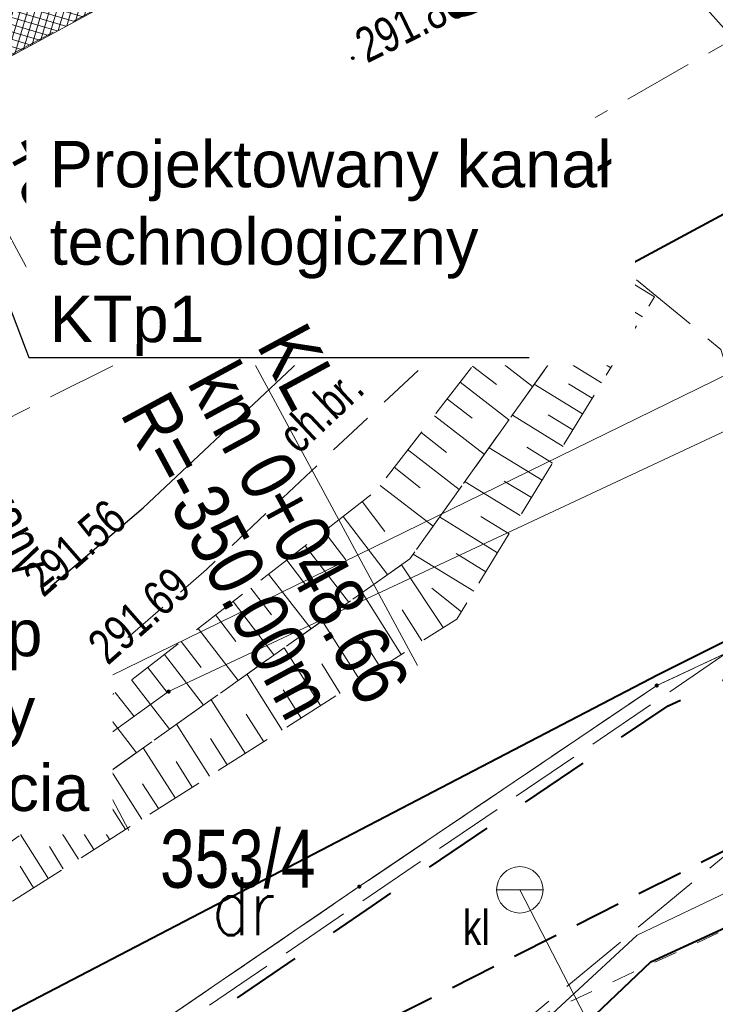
# Model space of a CAD drawing. Header units: metres. Extents: x 7437415 to 7437762, y 5556624 to 5556902.
# Tile 15 of 47: x 7437565 to 7437580, y 5556682 to 5556703. Entities that reach past the tile are written whole.
import ezdxf
from ezdxf import colors
from ezdxf.entities.mleader import LeaderData, LeaderLine
from ezdxf.math import Vec2, Vec3

# ---------------------------------------------------------------- set-up
doc = ezdxf.new("R2010")
doc.units = ezdxf.units.M
doc.header["$MEASUREMENT"] = 0
for name, pattern in [('BUBZ01-500', [1.75, 1.25, -0.5]), ('EGBK02-500', [2, 1.5, -0.5]), ('EGBO02-500', [2.5, 1.5, -1]), ('EGBU01-500', [1, 0.5, -0.5]), ('KTCR02-500', [1.5, 1, -0.5]), ('KTJZ01-500', [2, 1.5, -0.5])]:
    doc.linetypes.add(name, pattern=pattern)
doc.layers.get('0').update_dxf_attribs({"color": 250, "lineweight": 5})
for name, color, linetype, lineweight in [('203-Punkt załamania granicy działki nie stabilizowany', 7, 'Continuous', 5), ('BUBZ01', 250, 'Continuous', 5), ('BUIB02_01', 250, 'Continuous', 5), ('BUIB05_01', 250, 'Continuous', 5), ('D_kilometraz', 7, 'Continuous', 13), ('D_kraweznik', 7, 'Continuous', 20), ('D_opis trasy', 7, 'Continuous', 13), ('D_opisy', 7, 'Continuous', 13), ('DS_chodniki', 4, 'Continuous', 0), ('DS_pobocze', 1, 'Continuous', 0), ('EGBD03', 250, 'Continuous', 5), ('EGBK02', 250, 'Continuous', 5), ('EGBO02', 250, 'Continuous', 5), ('EGBP04_03', 250, 'Continuous', 5), ('EGBU01', 250, 'Continuous', 5), ('Elektryka_opisy_kabli', 7, 'Continuous', 13), ('KTCR02', 250, 'Continuous', 5), ('KTJZ01', 250, 'Continuous', 5), ('KTKR01', 250, 'Continuous', 5), ('KTOK05_01', 250, 'Continuous', 5), ('MPZP', 250, 'Continuous', 5), ('osadnik kanalizacji lokalnej (dół Chambeau) (punkt)', 7, 'Continuous', 5), ('osadnik kanalizacji lokalnej (dół Chambeau) (punkt)-Atr17', 7, 'Continuous', 5), ('przewód elektroenergetyczny (linia)', 7, 'Continuous', 5), ('przewód kanalizacyjny (linia)', 7, 'Continuous', 5), ('punkt wysokościowy sztuczny', 7, 'Continuous', 5), ('RTPW01', 250, 'Continuous', 5), ('RTPW02', 250, 'Continuous', 5), ('rzedne dla projektanta', 250, 'Continuous', 5)]:
    doc.layers.add(name, color=color, linetype=linetype, lineweight=lineweight)
doc.styles.get("Standard").update_dxf_attribs({"font": 'txt.shx', "width": 0.75})
doc.styles.add('STYL_ARIAL', font='simplex.shx', dxfattribs={"width": 0.75, "oblique": 0.1})
doc.styles.add('Style-Arial Narrow', font='ARIALN.TTF')
doc.linetypes.add('KTOK05_01-500', pattern='A,3.75,[13,dgnlstyle-rozp_2015.shx,S=0.002778,R=0,X=0,Y=0],3.75', length=7.5)

# ---------------------------------------------------------------- blocks, each defined once
blk = doc.blocks.new('US07')
at = {"color": 0, "linetype": 'Continuous', "lineweight": 13, "ltscale": 10}
for q in [(-5, 0), (5, 0)]:
    blk.add_line((0, 0), q, dxfattribs=at)
blk.add_circle((0, 0), 5, dxfattribs=at)
blk = doc.blocks.new('203')
at = {"layer": '203-Punkt załamania granicy działki nie stabilizowany', "linetype": 'Continuous', "lineweight": 13}
h = blk.add_hatch(color=96, dxfattribs=at)
edge = h.paths.add_edge_path()
edge.add_arc((0, 0), 0.45, 0, 360)
blk = doc.blocks.new('PW02')
at = {"layer": 'punkt wysokościowy sztuczny', "linetype": 'Continuous', "lineweight": 13}
h = blk.add_hatch(color=0, dxfattribs=at)
edge = h.paths.add_edge_path()
edge.add_arc((0, 0), 0.45, 0, 360)
blk = doc.blocks.new('_None')
blk = doc.blocks.new('_Oblique')
at = {"color": 0, "linetype": 'ByBlock', "lineweight": -2}
blk.add_line((-5, -5), (5, 5), dxfattribs=at)

msp = doc.modelspace()

# ---------------------------------------------------------------- hatches: boundary and pattern name
at = {"layer": 'DS_chodniki', "lineweight": 9}
h = msp.add_hatch(dxfattribs=at)
h.set_pattern_fill('CROSSHATCH', color=252, style=0, pattern_type=2)
h.set_pattern_definition([(73.46674, (7437570.81996, 5556706.75558), (-0.1437982, 0.04268577), []), (343.46675, (7437570.81996, 5556706.75558), (0.04268577, 0.1437982), [])])
h.paths.add_polyline_path([(7437562.402, 5556702.828, -0.023893), (7437532.396, 5556688.415), (7437530.778, 5556687.731, -0.394504), (7437522.445, 5556690.787), (7437521.799, 5556692.066), (7437520.46, 5556691.39), (7437521.106, 5556690.111, 0.394504), (7437531.362, 5556686.349), (7437532.98, 5556687.034, 0.021064), (7437559.623, 5556699.646), (7437559.623, 5556699.646), (7437559.888, 5556699.785, 0.002613), (7437563.116, 5556701.508), (7437592.616, 5556717.455), (7437593.223, 5556719.488)])
at = {"layer": 'DS_pobocze', "lineweight": 9}
h = msp.add_hatch(dxfattribs=at)
h.set_pattern_fill('CROSSHATCH', color=252, style=0, pattern_type=2)
h.set_pattern_definition([(73.46674, (7437527.08768, 5556687.80706), (-0.1437982, 0.04268577), []), (343.46675, (7437527.08768, 5556687.80706), (0.04268577, 0.1437982), [])])
edge = h.paths.add_edge_path()
edge.add_line((7437522.395, 5556691.265), (7437521.806, 5556692.07))
edge.add_line((7437521.806, 5556692.07), (7437521.799, 5556692.066))
edge.add_line((7437521.799, 5556692.066), (7437522.445, 5556690.787))
edge.add_arc((7437528.247, 5556693.718), 6.5, 206.8008, 292.9185)
edge.add_line((7437530.778, 5556687.731), (7437532.396, 5556688.415))
edge.add_arc((7437396.683, 5557009.404), 348.5, 292.91854, 298.39337)
edge.add_line((7437562.402, 5556702.828), (7437593.223, 5556719.488))
edge.add_line((7437593.223, 5556719.488), (7437593.104, 5556719.708))
edge.add_line((7437593.104, 5556719.708), (7437562.283, 5556703.048))
edge.add_arc((7437396.683, 5557009.404), 348.25, 292.91854, 298.39337, ccw=False)
edge.add_line((7437532.299, 5556688.645), (7437530.681, 5556687.961))
edge.add_arc((7437528.247, 5556693.718), 6.25, 207.0612, 292.9185, ccw=False)
edge.add_line((7437522.681, 5556690.874), (7437522.395, 5556691.265))

# ---------------------------------------------------------------- linework, layer by layer
at = {"layer": 'BUBZ01', "color": 7, "linetype": 'BUBZ01-500', "lineweight": 13, "flags": 128}
for points in [[(7437555.54, 5556678.94), (7437554.3, 5556679.55), (7437564.94, 5556687.09), (7437572.62, 5556693.02), (7437576.97, 5556698.63), (7437577.76, 5556697.74), (7437573.36, 5556691.57), (7437555.54, 5556678.94)], [(7437577.76, 5556697.74), (7437578.63, 5556697.21), (7437574.37, 5556690.27), (7437554.88, 5556677.9), (7437555.54, 5556678.94), (7437573.36, 5556691.57), (7437577.76, 5556697.74)]]:
    msp.add_lwpolyline(points, close=True, dxfattribs=at)
at = {"layer": 'BUBZ01', "color": 7, "linetype": 'Continuous', "lineweight": 13, "flags": 128}
for points in [[(7437576.76, 5556698.36), (7437577.23, 5556698)], [(7437576.52, 5556698.05), (7437577.46, 5556697.32)], [(7437576.27, 5556697.73), (7437576.75, 5556697.36)], [(7437576.02, 5556697.41), (7437576.99, 5556696.66)], [(7437578.37, 5556696.78), (7437577.47, 5556697.33)], [(7437575.77, 5556697.08), (7437576.26, 5556696.7)], [(7437575.51, 5556696.74), (7437576.5, 5556695.97)], [(7437577.89, 5556696.01), (7437576.94, 5556696.59)], [(7437578.1, 5556696.35), (7437577.64, 5556696.63)], [(7437575.25, 5556696.41), (7437575.75, 5556696.02)], [(7437574.98, 5556696.07), (7437576, 5556695.28)], [(7437577.49, 5556695.36), (7437576.5, 5556695.97)], [(7437577.69, 5556695.68), (7437577.21, 5556695.98)], [(7437574.71, 5556695.72), (7437575.23, 5556695.32)], [(7437574.44, 5556695.37), (7437575.49, 5556694.56)], [(7437577.08, 5556694.69), (7437576.04, 5556695.33)], [(7437577.29, 5556695.03), (7437576.78, 5556695.34)], [(7437574.17, 5556695.01), (7437574.7, 5556694.6)], [(7437573.89, 5556694.65), (7437574.96, 5556693.82)], [(7437576.66, 5556693.99), (7437575.57, 5556694.66)], [(7437576.87, 5556694.35), (7437576.34, 5556694.67)], [(7437573.6, 5556694.29), (7437574.15, 5556693.86)], [(7437573.31, 5556693.92), (7437574.42, 5556693.06)], [(7437576.21, 5556693.26), (7437575.07, 5556693.96)], [(7437576.43, 5556693.63), (7437575.88, 5556693.97)], [(7437573.02, 5556693.54), (7437573.58, 5556693.1)], [(7437572.72, 5556693.15), (7437573.86, 5556692.27)], [(7437575.74, 5556692.5), (7437574.55, 5556693.23)], [(7437575.98, 5556692.89), (7437575.39, 5556693.24)], [(7437572.33, 5556692.8), (7437572.82, 5556692.16)], [(7437571.92, 5556692.48), (7437572.88, 5556691.23)], [(7437575.25, 5556691.7), (7437574, 5556692.47)], [(7437575.5, 5556692.11), (7437574.89, 5556692.48)], [(7437571.51, 5556692.16), (7437571.98, 5556691.55)], [(7437571.1, 5556691.85), (7437572.04, 5556690.64)], [(7437574.74, 5556690.87), (7437573.43, 5556691.67)], [(7437575, 5556691.29), (7437574.36, 5556691.68)], [(7437570.71, 5556691.54), (7437571.17, 5556690.94)], [(7437574.08, 5556690.09), (7437573.18, 5556691.44)], [(7437570.31, 5556691.24), (7437571.23, 5556690.06)], [(7437569.93, 5556690.94), (7437570.38, 5556690.36)], [(7437574.47, 5556690.43), (7437573.83, 5556690.94)], [(7437573.17, 5556689.51), (7437572.33, 5556690.84)], [(7437569.55, 5556690.65), (7437570.43, 5556689.5)], [(7437569.17, 5556690.36), (7437569.61, 5556689.79)], [(7437573.62, 5556689.8), (7437573.19, 5556690.47)], [(7437572.29, 5556688.95), (7437571.47, 5556690.23)], [(7437568.8, 5556690.07), (7437569.66, 5556688.95)], [(7437572.73, 5556689.23), (7437572.31, 5556689.88)], [(7437568.43, 5556689.79), (7437568.86, 5556689.23)], [(7437568.07, 5556689.51), (7437568.91, 5556688.42)], [(7437571.43, 5556688.41), (7437570.65, 5556689.65)], [(7437567.71, 5556689.23), (7437568.13, 5556688.69)], [(7437571.86, 5556688.67), (7437571.46, 5556689.31)], [(7437570.61, 5556687.88), (7437569.85, 5556689.08)], [(7437567.36, 5556688.96), (7437568.18, 5556687.9)], [(7437567.01, 5556688.69), (7437567.42, 5556688.17)], [(7437571.02, 5556688.14), (7437570.63, 5556688.75)], [(7437566.67, 5556688.43), (7437567.47, 5556687.39)], [(7437569.81, 5556687.38), (7437569.08, 5556688.53)], [(7437566.33, 5556688.17), (7437566.73, 5556687.66)], [(7437570.21, 5556687.63), (7437569.83, 5556688.22)], [(7437569.04, 5556686.89), (7437568.33, 5556688.01)], [(7437566, 5556687.91), (7437566.78, 5556686.9)], [(7437565.67, 5556687.65), (7437566.05, 5556687.16)], [(7437569.42, 5556687.13), (7437569.06, 5556687.7)], [(7437565.35, 5556687.4), (7437566.1, 5556686.43)], [(7437568.3, 5556686.42), (7437567.61, 5556687.5)], [(7437565.02, 5556687.16), (7437565.4, 5556686.67)], [(7437568.67, 5556686.65), (7437568.32, 5556687.2)], [(7437564.7, 5556686.92), (7437565.4, 5556685.93)], [(7437567.58, 5556685.96), (7437566.92, 5556687)], [(7437567.94, 5556686.19), (7437567.6, 5556686.72)], [(7437566.89, 5556685.52), (7437566.25, 5556686.53)], [(7437566.22, 5556685.1), (7437565.6, 5556686.07)], [(7437567.23, 5556685.74), (7437566.91, 5556686.25)], [(7437565.57, 5556684.68), (7437564.97, 5556685.63)], [(7437566.55, 5556685.31), (7437566.24, 5556685.8)], [(7437565.89, 5556684.89), (7437565.59, 5556685.37)], [(7437565.25, 5556684.48), (7437564.96, 5556684.95)]]:
    msp.add_lwpolyline(points, dxfattribs=at)
at = {"layer": 'BUIB02_01', "color": 212, "linetype": 'Continuous', "lineweight": 40, "flags": 128}
for points in [[(7437578.709, 5556689.08), (7437609.016, 5556704.209), (7437638.73, 5556719.29), (7437644.506, 5556722.382), (7437654.627, 5556703.284)], [(7437478.779, 5556655.789), (7437498.529, 5556658.242), (7437527.258, 5556665.29), (7437554.461, 5556676.462), (7437578.709, 5556689.08)]]:
    msp.add_lwpolyline(points, dxfattribs=at)
at = {"layer": 'BUIB05_01', "color": 7, "linetype": 'Continuous', "lineweight": 40, "flags": 128}
msp.add_lwpolyline([(7437577.73, 5556697.71), (7437589.04, 5556703.81)], dxfattribs=at)
at = {"layer": 'D_kraweznik'}
msp.add_line((7437563.116, 5556701.508), (7437592.616, 5556717.455), dxfattribs=at)
at = {"layer": 'D_opis trasy'}
msp.add_line((7437565.131, 5556697.78), (7437569.103, 5556697.448), dxfattribs=at)
at = {"layer": 'D_opis trasy', "flags": 128}
for points in [[(7437563.116, 5556701.508), (7437565.131, 5556697.78)], [(7437569.103, 5556697.448), (7437573.525, 5556689.269)]]:
    msp.add_lwpolyline(points, dxfattribs=at)
at = {"layer": 'D_opisy'}
msp.add_line((7437559.888, 5556699.785), (7437567.303, 5556685.72), dxfattribs=at)
at = {"layer": 'EGBD03', "color": 96, "linetype": 'Continuous', "lineweight": 13, "flags": 128}
for points in [[(7437594.67, 5556701.11), (7437568.16, 5556688.71)], [(7437549.89, 5556680.73), (7437584.26, 5556697.53)], [(7437586.26, 5556692.39), (7437578.68, 5556688.84)], [(7437572.27, 5556684.51), (7437578.68, 5556688.84)], [(7437564.3, 5556685.93), (7437568.16, 5556688.71)], [(7437572.27, 5556684.51), (7437566.34, 5556680.46)]]:
    msp.add_lwpolyline(points, dxfattribs=at)
at = {"layer": 'EGBK02', "color": 96, "linetype": 'EGBK02-500', "lineweight": 13, "flags": 128}
for points in [[(7437581.3, 5556690.06), (7437578.68, 5556688.84)], [(7437578.68, 5556688.84), (7437572.27, 5556684.51)], [(7437572.27, 5556684.51), (7437566.34, 5556680.46)]]:
    msp.add_lwpolyline(points, dxfattribs=at)
at = {"layer": 'EGBO02', "color": 96, "linetype": 'EGBO02-500', "lineweight": 40, "flags": 128}
msp.add_lwpolyline([(7437509.408, 5556641.775), (7437527.366, 5556653.573), (7437535.53, 5556659.046), (7437540.808, 5556662.655), (7437546.047, 5556666.094), (7437546.417, 5556666.344), (7437547.687, 5556667.174), (7437556.491, 5556673.156), (7437559.221, 5556675.006), (7437566.622, 5556680.047), (7437572.551, 5556684.096), (7437578.927, 5556688.403), (7437581.512, 5556689.607), (7437586.468, 5556691.935), (7437596.734, 5556696.524), (7437608.998, 5556702.025), (7437613.531, 5556704.147), (7437646.901, 5556719.682), (7437664.231, 5556728.731), (7437679.981, 5556736.007), (7437721.816, 5556755.672), (7437743.341, 5556772.789), (7437751.664, 5556779.423)], dxfattribs=at)
at = {"layer": 'EGBU01', "color": 96, "linetype": 'EGBU01-500', "lineweight": 13, "flags": 128}
for points in [[(7437581.3, 5556690.06), (7437578.68, 5556688.84)], [(7437578.68, 5556688.84), (7437581.3, 5556690.06)], [(7437578.68, 5556688.84), (7437572.27, 5556684.51)], [(7437572.27, 5556684.51), (7437578.68, 5556688.84)], [(7437575.92, 5556681.62), (7437583.87, 5556685.3)], [(7437572.27, 5556684.51), (7437566.34, 5556680.46)], [(7437566.34, 5556680.46), (7437572.27, 5556684.51)]]:
    msp.add_lwpolyline(points, dxfattribs=at)
at = {"layer": 'KTCR02', "color": 7, "linetype": 'KTCR02-500', "lineweight": 13, "flags": 128}
msp.add_lwpolyline([(7437576.91, 5556698.6), (7437575.21, 5556697.2), (7437568.98, 5556691.34), (7437565.71, 5556688.51), (7437562.86, 5556686.65), (7437557.05, 5556683.71), (7437557.69, 5556682.42), (7437553.22, 5556680.18), (7437552.61, 5556681.5), (7437549.38, 5556679.96), (7437545.37, 5556678.26), (7437542.6, 5556677.35), (7437533.32, 5556674.74)], dxfattribs=at)
at = {"layer": 'KTJZ01', "color": 7, "linetype": 'KTJZ01-500', "lineweight": 13, "flags": 128}
for points in [[(7437487.24, 5556665.88), (7437500.01, 5556668.65), (7437509.93, 5556671.34), (7437514.81, 5556672.66), (7437528.54, 5556677.57), (7437546.18, 5556685.08), (7437562.31, 5556693.39), (7437575.78, 5556700.17), (7437584.6, 5556705.2), (7437599.33, 5556712.79), (7437607.41, 5556717.03), (7437624.22, 5556725.75), (7437636.91, 5556731.79), (7437639.91, 5556733.3), (7437648.13, 5556737.1), (7437664.08, 5556744.94), (7437674.41, 5556750.47), (7437695.47, 5556762.01), (7437726.23, 5556778.98), (7437745.592, 5556790.579), (7437740.524, 5556799.89), (7437726.071, 5556794.065), (7437721.424, 5556793.261), (7437718.653, 5556793.684), (7437716.454, 5556794.853), (7437714.78, 5556796.65), (7437713.44, 5556798.18), (7437704.05, 5556814.76), (7437696.46, 5556806.77), (7437698.53, 5556806.84), (7437700.74, 5556806.26), (7437702.79, 5556804.94), (7437704.06, 5556803.16), (7437709.44, 5556793.77), (7437711.44, 5556790.12), (7437712.13, 5556787.63), (7437712.21, 5556785.35), (7437711.59, 5556783.66), (7437709.87, 5556781.76), (7437701.28, 5556777.09), (7437699.42, 5556776.48), (7437697.78, 5556776.19), (7437695.76, 5556776.41), (7437693.65, 5556777.51), (7437692.09, 5556778.89), (7437690.49, 5556781.22), (7437685.25, 5556778.28), (7437686.1, 5556775.03), (7437686.085, 5556773.72), (7437685.81, 5556772.51), (7437685.3, 5556771.32), (7437684.475, 5556769.98), (7437683.43, 5556768.68), (7437682.12, 5556767.23), (7437680.52, 5556765.9), (7437679.609, 5556765.424), (7437667.4, 5556758.73), (7437656.58, 5556752.94), (7437646.03, 5556747.24), (7437635.04, 5556741.31), (7437625.46, 5556735.97), (7437617.31, 5556731.03), (7437610.73, 5556727.32), (7437599.83, 5556721.28), (7437592.56, 5556717.41), (7437581.48, 5556711.39), (7437572.19, 5556706.38), (7437570.63, 5556705.57), (7437559.43, 5556699.57), (7437555.27, 5556697.37), (7437547.58, 5556693.6), (7437542.1, 5556690.99), (7437536.78, 5556688.64), (7437527.13, 5556684.56), (7437524.75, 5556685.69), (7437522.99, 5556687.15), (7437521.44, 5556689.45), (7437520.46, 5556691.39), (7437515.43, 5556689.51), (7437516.09, 5556686.202), (7437515.98, 5556684.5), (7437514.73, 5556681.38), (7437513.55, 5556680.28), (7437512.1, 5556679.32), (7437507.87, 5556678.13), (7437498.81, 5556675.82), (7437492.9, 5556674.29)], [(7437589.109, 5556707.502), (7437587.51, 5556704.57), (7437591.6, 5556694.89), (7437588.51, 5556693.05), (7437585.23, 5556698.82), (7437583.56, 5556697.89), (7437586.26, 5556692.39), (7437588.01, 5556689.01), (7437584.59, 5556687.27), (7437583.01, 5556687.54), (7437568.72, 5556675.73), (7437566.49, 5556680.22), (7437581.79, 5556690.63), (7437580.06, 5556696.08), (7437576.97, 5556698.63), (7437575.78, 5556700.17)]]:
    msp.add_lwpolyline(points, dxfattribs=at)
at = {"layer": 'KTKR01', "color": 7, "linetype": 'Continuous', "lineweight": 30, "flags": 128}
msp.add_lwpolyline([(7437509.93, 5556671.34), (7437513.74, 5556672.37), (7437516.19, 5556672.93), (7437525.36, 5556674.85), (7437534.27, 5556677.12), (7437543.86, 5556679.82), (7437547.6, 5556681.25), (7437562.05, 5556688.41), (7437564.55, 5556690.07), (7437567.61, 5556692.67), (7437574.17, 5556698.83), (7437574.91, 5556699.49), (7437575.69, 5556700.12)], dxfattribs=at)
at = {"layer": 'KTOK05_01', "color": 7, "linetype": 'KTOK05_01-500', "lineweight": 40, "flags": 128}
msp.add_lwpolyline([(7437568.97, 5556671.61), (7437569.48, 5556674.26), (7437578.55, 5556682.89), (7437583.93, 5556685.36)], dxfattribs=at)
at = {"layer": 'MPZP', "color": 212, "linetype": 'KTCR02-500', "lineweight": 40, "flags": 128}
msp.add_lwpolyline([(7437480.406, 5556653.046), (7437497.678, 5556655.366), (7437530.257, 5556663.123), (7437555.691, 5556673.002), (7437601.685, 5556696.111), (7437651.01, 5556723.248), (7437712.92, 5556755.928), (7437752.943, 5556777.073)], dxfattribs=at)
at = {"layer": 'przewód elektroenergetyczny (linia)', "color": 1, "linetype": 'Continuous', "lineweight": 13, "flags": 128}
msp.add_lwpolyline([(7437570.15, 5556675.06), (7437569.67, 5556675.52), (7437578.26, 5556683.46), (7437582.47, 5556685.47), (7437587.88, 5556688.07), (7437585.32, 5556692.93), (7437587.22, 5556693.96)], dxfattribs=at)
at = {"layer": 'przewód kanalizacyjny (linia)', "color": 36, "linetype": 'Continuous', "lineweight": 13, "flags": 128}
msp.add_lwpolyline([(7437585.379, 5556665.743), (7437575.73, 5556684.44)], dxfattribs=at)
at = {"layer": 'rzedne dla projektanta', "color": 7, "linetype": 'Continuous', "lineweight": 40}
for centre in [(7437572.13, 5556702.35), (7437573.81, 5556699.48)]:
    msp.add_circle(centre, 0.0225, dxfattribs=at)

# ---------------------------------------------------------------- block references
at = {"layer": 'EGBP04_03', "color": 96, "linetype": 'Continuous', "lineweight": 13, "xscale": 0.1, "yscale": 0.1, "zscale": 0.1}
for p in [(7437578.68, 5556688.84), (7437568.16, 5556688.71), (7437572.27, 5556684.51)]:
    msp.add_blockref('203', p, dxfattribs=at)
at = {"layer": 'osadnik kanalizacji lokalnej (dół Chambeau) (punkt)', "color": 7, "linetype": 'Continuous', "lineweight": 13, "xscale": 0.1, "yscale": 0.1, "zscale": 0.1}
msp.add_blockref('US07', (7437575.73, 5556684.44), dxfattribs=at)
at = {"layer": 'RTPW02', "color": 7, "linetype": 'Continuous', "lineweight": 13, "xscale": 0.1, "yscale": 0.1, "zscale": 0.1}
for p in [(7437565.3, 5556690.8), (7437566.66, 5556689.31)]:
    msp.add_blockref('PW02', p, dxfattribs=at)

# ---------------------------------------------------------------- texts
at = {"layer": 'D_kilometraz', "char_height": 1.2, "attachment_point": 4, "rotation": 298.3934, "line_spacing_factor": 1.6, "style": 'Style-Arial Narrow'}
for s, insert in [('+60', (7437573.806, 5556705.382)), ('+50', (7437565.009, 5556700.627))]:
    msp.add_mtext(s, dxfattribs=dict(at, insert=insert))
at = {"layer": 'D_opis trasy', "char_height": 1.2, "rotation": 298.3934, "style": 'Style-Arial Narrow'}
for s, insert, attachment_point, line_spacing_factor in [('KL\\Pkm 0+048.66', (7437569.814, 5556696.046), 4, 0.85), ('R=-350.00m', (7437571.236, 5556688.292), 6, 0.35)]:
    msp.add_mtext(s, dxfattribs=dict(at, insert=insert, attachment_point=attachment_point, line_spacing_factor=line_spacing_factor))
at = {"layer": 'D_opisy', "insert": (7437563.091, 5556696.542), "char_height": 0.9, "attachment_point": 1, "rotation": 297.7945}
msp.add_mtext('\\pt11;\\fArial|b0|i0|c238238|p39;Projektowany wpust\\Pkm 0+045', dxfattribs=at)
at = {"layer": 'EGBD03', "color": 96, "linetype": 'Continuous', "lineweight": 30, "insert": (7437567.977, 5556684.467), "char_height": 1.25, "attachment_point": 7, "line_spacing_factor": 0.6}
msp.add_mtext('\\FWORKING_1250;\\H1x;\\W0.8;353/4', dxfattribs=at)
at = {"layer": 'EGBU01', "color": 96, "linetype": 'Continuous', "lineweight": 30, "width": 0.8}
msp.add_text('dr', height=1.25, dxfattribs=at).set_placement((7437569.095, 5556683.463))
at = {"layer": 'KTCR02', "color": 7, "linetype": 'Continuous', "lineweight": 13, "insert": (7437570.971, 5556693.791), "char_height": 0.75, "attachment_point": 7, "rotation": 43.247, "line_spacing_factor": 0.6}
msp.add_mtext('\\FWORKING_1250;\\H1x;\\W0.8;ch.br.', dxfattribs=at)
at = {"layer": 'osadnik kanalizacji lokalnej (dół Chambeau) (punkt)-Atr17', "color": 7, "insert": (7437574.5, 5556683.25), "char_height": 0.75, "attachment_point": 7, "line_spacing_factor": 0.6}
msp.add_mtext('\\FWORKING_1250;\\H1x;\\W0.8;kl', dxfattribs=at)
at = {"layer": 'RTPW01', "color": 7, "linetype": 'Continuous', "lineweight": 13, "char_height": 0.75, "attachment_point": 7, "line_spacing_factor": 0.6}
for s, insert, rotation in [('\\FWORKING_1250;\\H1x;\\W0.8;291.56', (7437565.465, 5556690.712), 41.164), ('\\FWORKING_1250;\\H1x;\\W0.8;291.69', (7437566.855, 5556689.252), 41.276)]:
    msp.add_mtext(s, dxfattribs=dict(at, insert=insert, rotation=rotation))
at = {"layer": 'rzedne dla projektanta', "color": 7, "linetype": 'Continuous', "lineweight": 0, "char_height": 0.75, "attachment_point": 7, "rotation": 26.3467, "line_spacing_factor": 0.6}
for s, insert in [('\\FWORKING_1250;\\H1x;\\W0.8; 291.80', (7437572.241, 5556702.126)), ('\\FWORKING_1250;\\H1x;\\W0.8; 291.81', (7437573.921, 5556699.256))]:
    msp.add_mtext(s, dxfattribs=dict(at, insert=insert))

# ---------------------------------------------------------------- next in the draw order: leaders
at = {"layer": 'Elektryka_opisy_kabli', "linetype": 'Continuous', "lineweight": 13}
ml = msp.add_multileader_mtext('Standard', dxfattribs=at)
ml.set_content('{\\fArial|b0|i0|c238|p34;\\W1;Istniejący słup\\Poświetleniowy\\Pdo przesunięcia}', color=256, style='STYL_ARIAL')
ml.set_leader_properties()
ml.set_arrow_properties(name='NONE')
ml.build(insert=Vec2(0, 0))
ml.multileader.update_dxf_attribs({"text_left_attachment_type": 5, "text_right_attachment_type": 5, "dogleg_length": 0.36, "arrow_head_size": 0.1})
ctx = ml.context
ctx.base_point, ctx.char_height, ctx.arrow_head_size, ctx.landing_gap_size, ctx.plane_origin = Vec3(7437582.491, 5556700.74), 1, 0.1, 0.09, Vec3(7437531.874, 5556672.028)
ctx.left_attachment, ctx.right_attachment = 5, 5
notes = []
notes.append((ctx, [(0, (1, 1, 0), (7437582.131, 5556700.74), (1, 0), 0.36, [(0, [(7437576.396, 5556707.203)], 0, [])])]))
ctx.mtext.insert, ctx.mtext.line_spacing_style, ctx.mtext.flow_direction = Vec3(7437582.581, 5556705.406), 2, 5
ctx.mtext.has_bg_fill, ctx.mtext.bg_color, ctx.mtext.bg_scale_factor, ctx.mtext.bg_transparency, ctx.mtext.use_window_bg_color = 1, -1027028792, 1.5, 0, 1
ml = msp.add_multileader_mtext('Standard', dxfattribs=at)
ml.set_content('{\\fArial|b0|i0|c238|p34;\\W1;Istniejący słup\\Poświetleniowy\\Pdo przesunięcia}', color=256, style='STYL_ARIAL')
ml.set_leader_properties()
ml.set_arrow_properties(name='NONE')
ml.build(insert=Vec2(0, 0))
ml.multileader.update_dxf_attribs({"text_left_attachment_type": 5, "text_right_attachment_type": 5, "dogleg_length": 0.36, "arrow_head_size": 0.1})
ctx = ml.context
ctx.base_point, ctx.char_height, ctx.arrow_head_size, ctx.landing_gap_size, ctx.plane_origin = Vec3(7437556.577, 5556685.804), 1, 0.1, 0.09, Vec3(7437509.659, 5556660.252)
ctx.left_attachment, ctx.right_attachment = 5, 5
notes.append((ctx, [(0, (1, 1, 0), (7437556.217, 5556685.804), (1, 0), 0.36, [(0, [(7437553.861, 5556695.293)], 0, [])])]))
ctx.mtext.insert, ctx.mtext.line_spacing_style, ctx.mtext.flow_direction = Vec3(7437556.667, 5556690.471), 2, 5
ctx.mtext.has_bg_fill, ctx.mtext.bg_color, ctx.mtext.bg_scale_factor, ctx.mtext.bg_transparency, ctx.mtext.use_window_bg_color = 1, -1027028792, 1.5, 0, 1
for ctx, leaders in notes:
    for number, flags, end, landing, length, lines in leaders:
        leader = LeaderData()
        leader.index, (leader.has_last_leader_line, leader.has_dogleg_vector, leader.attachment_direction) = number, flags
        leader.last_leader_point, leader.dogleg_vector, leader.dogleg_length = Vec3(end), Vec3(landing), length
        for number, points, colour, breaks in lines:
            line = LeaderLine()
            line.index, line.vertices, line.color, line.breaks = number, Vec3.list(points), colors.encode_raw_color(colour), breaks
            leader.lines.append(line)
        ctx.leaders.append(leader)

# ---------------------------------------------------------------- next in the draw order: leaders
ml = msp.add_multileader_mtext('Standard', dxfattribs=at)
ml.set_content('{\\fArial|b0|i0|c238|p34;\\W1;Projektowany kanał\\Ptechnologiczny\\PKTp1}', color=256, style='STYL_ARIAL')
ml.set_leader_properties()
ml.set_arrow_properties(name='OBLIQUE')
ml.build(insert=Vec2(0, 0))
ml.multileader.update_dxf_attribs({"text_left_attachment_type": 5, "text_right_attachment_type": 5, "dogleg_length": 0.36, "arrow_head_size": 0.1})
ctx = ml.context
ctx.base_point, ctx.char_height, ctx.arrow_head_size, ctx.landing_gap_size, ctx.plane_origin = Vec3(7437565.506, 5556695.904), 1, 0.1, 0.09, Vec3(7437515.606, 5556669.012)
ctx.left_attachment, ctx.right_attachment = 5, 5
notes = []
notes.append((ctx, [(0, (1, 1, 0), (7437565.146, 5556695.904), (1, 0), 0.36, [(0, [(7437562.759, 5556702.168)], 0, [])])]))
ctx.mtext.insert, ctx.mtext.line_spacing_style, ctx.mtext.flow_direction = Vec3(7437565.596, 5556700.57), 2, 5
ctx.mtext.has_bg_fill, ctx.mtext.bg_color, ctx.mtext.bg_scale_factor, ctx.mtext.bg_transparency, ctx.mtext.use_window_bg_color = 1, -1027028792, 1.5, 0, 1
for ctx, leaders in notes:
    for number, flags, end, landing, length, lines in leaders:
        leader = LeaderData()
        leader.index, (leader.has_last_leader_line, leader.has_dogleg_vector, leader.attachment_direction) = number, flags
        leader.last_leader_point, leader.dogleg_vector, leader.dogleg_length = Vec3(end), Vec3(landing), length
        for number, points, colour, breaks in lines:
            line = LeaderLine()
            line.index, line.vertices, line.color, line.breaks = number, Vec3.list(points), colors.encode_raw_color(colour), breaks
            leader.lines.append(line)
        ctx.leaders.append(leader)

doc.saveas('drawing.dxf')
